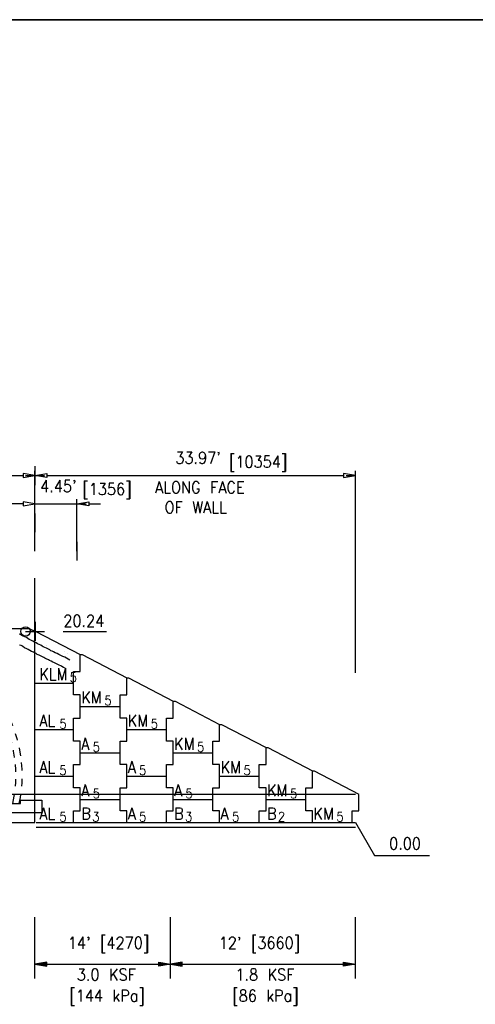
# Model space of a CAD drawing. Extents: x 10 to 1164, y 0 to 483.
# Tile 14 of 17: x 207 to 255, y 146 to 250. Entities that reach past the tile are written whole.
import ezdxf
from ezdxf.enums import TextEntityAlignment as Align

# ---------------------------------------------------------------- set-up
doc = ezdxf.new("R2010")
doc.units = 0
doc.header["$LTSCALE"] = 25.4
doc.header["$MEASUREMENT"] = 0
doc.layers.get('0').update_dxf_attribs({"linetype": 'CONTINUOUS'})
doc.layers.get('DEFPOINTS').update_dxf_attribs({"linetype": 'CONTINUOUS'})
for name, color, linetype in [('1', 7, 'CONTINUOUS'), ('ARC', 7, 'CONTINUOUS'), ('ARC-CONST', 1, 'CONTINUOUS'), ('ARC-FTNG', 7, 'CONTINUOUS'), ('ARC-SOIL', 1, 'CONTINUOUS'), ('FIN_GRD', 7, 'CONTINUOUS'), ('LABELS', 7, 'CONTINUOUS'), ('LEV_PAD', 7, 'CONTINUOUS'), ('PAN_NAME', 7, 'CONTINUOUS'), ('PAN_TS', 7, 'CONTINUOUS'), ('PAN_TS5', 7, 'CONTINUOUS'), ('RS_LABELS', 7, 'CONTINUOUS'), ('TEXT', 7, 'CONTINUOUS'), ('TRASH', 1, 'CONTINUOUS')]:
    doc.layers.add(name, color=color, linetype=linetype)
doc.styles.add('TXT_SHX', font='txt.shx')

# ---------------------------------------------------------------- blocks, each defined once
blk = doc.blocks.new('ARC_D0')
at = {"layer": 'ARC', "color": 7, "linetype": 'CONTINUOUS'}
for points in [[(-5.79, 15.4), (-5.6, 15.46), (-5.02, 15.62), (-4.82, 15.66)], [(-3.97, 15.84), (-3.8, 15.87), (-3.14, 15.97), (-2.99, 15.99)], [(-2.15, 16.08), (-1.76, 16.11), (-1.18, 16.14)], [(-0.53, 16.16), (0, 16.17), (0.49, 16.16)], [(1.29, 16.13), (1.76, 16.11), (2.31, 16.06)], [(3.12, 15.97), (3.14, 15.97), (3.8, 15.87), (4.03, 15.83)], [(4.66, 15.7), (5.02, 15.62), (5.6, 15.46), (5.81, 15.39)], [(-7.29, 14.8), (-7.18, 14.86), (-6.68, 15.08), (-6.46, 15.16)], [(-5.5, 14.79), (-5.41, 14.82), (-4.86, 14.97), (-4.55, 15.04)], [(-3.77, 15.2), (-3.69, 15.22), (-3.06, 15.31), (-2.89, 15.33)], [(-2.09, 15.41), (-1.72, 15.44), (-1.12, 15.47)], [(-0.44, 15.49), (0, 15.5), (0.53, 15.49)], [(1.16, 15.47), (1.72, 15.44), (2.21, 15.4)], [(2.89, 15.33), (3.06, 15.31), (3.69, 15.22), (3.85, 15.18)], [(4.52, 15.05), (4.86, 14.97), (5.41, 14.82), (5.5, 14.79)], [(6.34, 15.21), (6.68, 15.08), (7.18, 14.86), (7.45, 14.72)], [(-8.92, 13.82), (-8.58, 14.07), (-8.13, 14.35), (-8.11, 14.36)], [(-8.55, 13.27), (-8.21, 13.52), (-7.83, 13.75)], [(-7.07, 14.17), (-6.9, 14.25), (-6.42, 14.46), (-6.2, 14.54)], [(6.27, 14.52), (6.42, 14.46), (6.9, 14.25), (7.11, 14.15)], [(7.77, 13.79), (7.79, 13.78), (8.21, 13.52), (8.54, 13.28)], [(8.08, 14.38), (8.13, 14.35), (8.58, 14.07), (8.94, 13.81)], [(-10.32, 12.58), (-10.18, 12.74), (-9.81, 13.1), (-9.58, 13.29)], [(-9.79, 12.18), (-9.71, 12.27), (-9.35, 12.61), (-9.18, 12.76)], [(9.07, 12.85), (9.35, 12.61), (9.71, 12.27), (9.83, 12.14)], [(9.42, 13.44), (9.81, 13.1), (10.18, 12.74), (10.27, 12.64)], [(-11.35, 11.33), (-11.21, 11.53), (-10.88, 11.95), (-10.75, 12.11)], [(-10.88, 10.84), (-10.67, 11.13), (-10.36, 11.53), (-10.28, 11.63)], [(10.36, 11.54), (10.36, 11.53), (10.67, 11.13), (10.88, 10.84)], [(10.81, 12.04), (10.88, 11.95), (11.21, 11.53), (11.37, 11.3)], [(-12.27, 9.82), (-12.09, 10.15), (-11.81, 10.63), (-11.76, 10.71)], [(11.8, 10.65), (11.81, 10.63), (12.09, 10.15), (12.25, 9.85)], [(-11.74, 9.4), (-11.51, 9.83), (-11.27, 10.24)], [(11.25, 10.28), (11.51, 9.83), (11.72, 9.43)], [(-13.03, 8.08), (-12.83, 8.61), (-12.66, 9.01)], [(-12.42, 7.82), (-12.41, 7.83), (-12.21, 8.35), (-12.1, 8.62)], [(12.09, 8.64), (12.21, 8.35), (12.39, 7.88)], [(12.62, 9.1), (12.83, 8.61), (12.97, 8.24)], [(-13.5, 6.54), (-13.41, 6.89), (-13.23, 7.48), (-13.23, 7.49)], [(13.25, 7.42), (13.41, 6.89), (13.45, 6.71)], [(-12.89, 6.23), (-12.77, 6.71), (-12.6, 7.27)], [(12.65, 7.1), (12.77, 6.71), (12.84, 6.42)], [(-13.82, 4.84), (-13.8, 4.99), (-13.69, 5.64), (-13.62, 5.99)], [(-13.17, 4.63), (-13.14, 4.9), (-13.04, 5.52), (-13.03, 5.58)], [(13.02, 5.63), (13.04, 5.52), (13.14, 4.9), (13.15, 4.85)], [(13.65, 5.87), (13.69, 5.64), (13.79, 5.05)], [(-13.95, 3.2), (-13.93, 3.63), (-13.89, 4.27)], [(13.88, 4.33), (13.88, 4.32), (13.93, 3.63), (13.94, 3.49)], [(-13.28, 3.08), (-13.27, 3.59), (-13.23, 4.05)], [(13.23, 4.13), (13.27, 3.59), (13.28, 3.36)], [(-13.9, 1.72), (-13.94, 2.18), (-13.95, 2.66)], [(-13.22, 1.6), (-13.27, 2.21), (-13.28, 2.47)], [(13.28, 2.57), (13.27, 2.21), (13.24, 1.84)], [(13.95, 2.59), (13.94, 2.18), (13.91, 1.83)], [(-13.63, 0), (-13.77, 0.64), (-13.81, 0.92)], [(-12.95, 0), (-13.11, 0.76), (-13.14, 0.98)], [(13.14, 0.94), (13.11, 0.76), (12.95, 0)], [(13.81, 0.93), (13.77, 0.64), (13.63, 0)]]:
    blk.add_lwpolyline(points, dxfattribs=at)

msp = doc.modelspace()

# ---------------------------------------------------------------- hatches: boundary and pattern name
at = {"layer": 'RS_LABELS', "linetype": 'CONTINUOUS'}
for points in [[(209.63, 149.83), (209.63, 150.25), (208.38, 150.04)], [(221.5, 149.83), (221.5, 150.25), (222.75, 150.04)], [(224, 149.83), (224, 150.25), (222.75, 150.04)], [(241.1, 149.83), (241.1, 150.25), (242.35, 150.04)]]:
    msp.add_hatch(color=7, dxfattribs=at).paths.add_polyline_path(points)

# ---------------------------------------------------------------- linework, layer by layer
at = {"color": 7, "linetype": 'CONTINUOUS'}
for p, q in [((208.27, 185.28), (208.47, 185.28)), ((208.38, 165.04), (208.38, 185.28)), ((208.47, 185.28), (213.19, 182.82)), ((213.19, 181.03), (213.19, 182.82)), ((213.19, 182.82), (213.39, 182.82)), ((213.39, 182.82), (218.11, 180.36)), ((212.48, 178.57), (212.48, 181.03)), ((212.48, 181.03), (213.19, 181.03)), ((218.11, 178.57), (218.11, 180.36)), ((218.11, 180.36), (218.31, 180.36)), ((218.31, 180.36), (223.03, 177.9)), ((208.38, 179.8), (212.48, 179.8)), ((213.19, 178.57), (212.48, 178.57)), ((213.19, 177.34), (213.19, 178.57)), ((217.4, 178.57), (218.11, 178.57)), ((217.4, 176.11), (217.4, 178.57)), ((213.19, 177.34), (217.4, 177.34)), ((213.19, 176.11), (213.19, 177.34)), ((223.03, 176.11), (223.03, 177.9)), ((223.03, 177.9), (223.23, 177.9)), ((223.23, 177.9), (227.95, 175.44)), ((212.48, 173.65), (212.48, 176.11)), ((212.48, 176.11), (213.19, 176.11)), ((218.11, 176.11), (217.4, 176.11)), ((218.11, 174.88), (218.11, 176.11)), ((222.32, 173.65), (222.32, 176.11)), ((222.32, 176.11), (223.03, 176.11)), ((227.95, 173.65), (227.95, 175.44)), ((227.95, 175.44), (228.15, 175.44)), ((228.15, 175.44), (232.87, 172.98)), ((208.38, 174.88), (212.48, 174.88)), ((218.11, 173.65), (218.11, 174.88)), ((218.11, 174.88), (222.32, 174.88)), ((213.19, 173.65), (212.48, 173.65)), ((213.19, 172.42), (213.19, 173.65)), ((217.4, 173.65), (218.11, 173.65)), ((217.4, 171.19), (217.4, 173.65)), ((223.03, 173.65), (222.32, 173.65)), ((223.03, 172.42), (223.03, 173.65)), ((227.24, 171.19), (227.24, 173.65)), ((227.24, 173.65), (227.95, 173.65)), ((213.19, 172.42), (217.4, 172.42)), ((213.19, 171.19), (213.19, 172.42)), ((223.03, 172.42), (227.24, 172.42)), ((223.03, 171.19), (223.03, 172.42)), ((232.87, 171.19), (232.87, 172.98)), ((232.87, 172.98), (233.07, 172.98)), ((233.07, 172.98), (237.79, 170.52)), ((212.48, 168.73), (212.48, 171.19)), ((212.48, 171.19), (213.19, 171.19)), ((218.11, 171.19), (217.4, 171.19)), ((218.11, 169.96), (218.11, 171.19)), ((222.32, 168.73), (222.32, 171.19)), ((222.32, 171.19), (223.03, 171.19)), ((227.95, 171.19), (227.24, 171.19)), ((227.95, 169.96), (227.95, 171.19)), ((232.16, 168.73), (232.16, 171.19)), ((232.16, 171.19), (232.87, 171.19)), ((208.38, 169.96), (212.48, 169.96)), ((218.11, 169.96), (222.32, 169.96)), ((218.11, 168.73), (218.11, 169.96)), ((227.95, 169.96), (232.16, 169.96)), ((227.95, 168.73), (227.95, 169.96)), ((237.79, 168.73), (237.79, 170.52)), ((237.79, 170.52), (237.99, 170.52)), ((237.99, 170.52), (242.71, 168.06)), ((177.72, 168.04), (208.38, 168.04)), ((213.19, 168.73), (212.48, 168.73)), ((213.19, 167.5), (213.19, 168.73)), ((217.4, 168.73), (218.11, 168.73)), ((217.4, 166.27), (217.4, 168.73)), ((223.03, 168.73), (222.32, 168.73)), ((223.03, 167.5), (223.03, 168.73)), ((227.24, 166.27), (227.24, 168.73)), ((227.24, 168.73), (227.95, 168.73)), ((232.87, 168.73), (232.16, 168.73)), ((232.87, 167.5), (232.87, 168.73)), ((237.08, 166.27), (237.08, 168.73)), ((237.08, 168.73), (237.79, 168.73)), ((242.71, 166.27), (242.71, 167.99)), ((213.19, 167.5), (217.4, 167.5)), ((213.19, 166.27), (213.19, 167.5)), ((223.03, 167.5), (227.24, 167.5)), ((223.03, 166.27), (223.03, 167.5)), ((232.87, 167.5), (237.08, 167.5)), ((232.87, 166.27), (232.87, 167.5)), ((212.48, 165.04), (212.48, 166.27)), ((212.48, 166.27), (213.19, 166.27)), ((218.11, 166.27), (217.4, 166.27)), ((218.11, 165.04), (218.11, 166.27)), ((222.32, 165.04), (222.32, 166.27)), ((222.32, 166.27), (223.03, 166.27)), ((227.95, 166.27), (227.24, 166.27)), ((227.95, 165.04), (227.95, 166.27)), ((232.16, 165.04), (232.16, 166.27)), ((232.16, 166.27), (232.87, 166.27)), ((237.79, 166.27), (237.08, 166.27)), ((237.79, 165.04), (237.79, 166.27)), ((242, 165.04), (242, 166.27)), ((242, 166.27), (242.71, 166.27))]:
    msp.add_line(p, q, dxfattribs=at)
msp.add_lwpolyline([(208.4, 185.28), (207.81, 185.57), (178.31, 185.57), (177.73, 185.28)], dxfattribs=at)
at = {"layer": '1', "color": 3, "linetype": 'CONTINUOUS'}
for p, q in [((10.09, 250.04), (364.11, 250.04)), ((364.1, 250.04), (10.09, 250.04))]:
    msp.add_line(p, q, dxfattribs=at)
at = {"layer": 'ARC-CONST', "color": 7, "linetype": 'CONTINUOUS'}
for p, q in [((207.81, 185.57), (208.4, 185.28)), ((207.81, 185.57), (208.4, 185.28)), ((208.4, 186.28), (208.4, 184.28)), ((208.4, 186.28), (208.4, 184.28)), ((207.4, 185.28), (209.4, 185.28)), ((207.4, 185.28), (209.4, 185.28))]:
    msp.add_line(p, q, dxfattribs=at)
msp.add_circle((207.4, 185.28), 0.5, dxfattribs=at)
msp.add_circle((207.4, 185.28), 0.5, dxfattribs=at)
at = {"layer": 'ARC-FTNG', "color": 7, "linetype": 'CONTINUOUS'}
msp.add_line((177.72, 165.04), (208.38, 165.04), dxfattribs=at)
msp.add_lwpolyline([(206.85, 167.07), (206.85, 167.41), (209.11, 167.41), (209.11, 166.07), (204.11, 166.07), (204.11, 167.41), (205.13, 167.41), (205.87, 167.41), (205.87, 167.07)], close=True, dxfattribs=at)
at = {"layer": 'ARC-SOIL', "color": 234, "linetype": 'CONTINUOUS'}
for points in [[(212.09, 182.24), (211.91, 182.35), (211.72, 182.44), (211.55, 182.55), (211.33, 182.61), (211.14, 182.72), (210.92, 182.84), (210.73, 182.94), (210.52, 183.03), (210.36, 183.11), (210.2, 183.19), (210.07, 183.24), (209.96, 183.33), (209.74, 183.42), (209.62, 183.49), (209.44, 183.57), (209.25, 183.65), (209.14, 183.71), (209.01, 183.81), (208.83, 183.89), (208.67, 183.96), (208.5, 184.06), (208.35, 184.13), (208.16, 184.26), (207.95, 184.35), (207.77, 184.43), (207.64, 184.52), (207.49, 184.62), (207.32, 184.7), (207.15, 184.76), (206.98, 184.85), (206.84, 184.95), (206.7, 184.98)], [(212.09, 182.24), (211.91, 182.35), (211.72, 182.44), (211.55, 182.55), (211.33, 182.61), (211.14, 182.72), (210.92, 182.84), (210.73, 182.94), (210.52, 183.03), (210.36, 183.11), (210.2, 183.19), (210.07, 183.24), (209.96, 183.33), (209.74, 183.42), (209.62, 183.49), (209.44, 183.57), (209.25, 183.65), (209.14, 183.71), (209.01, 183.81), (208.83, 183.89), (208.67, 183.96), (208.5, 184.06), (208.35, 184.13), (208.16, 184.26), (207.95, 184.35), (207.77, 184.43), (207.64, 184.52), (207.49, 184.62), (207.32, 184.7), (207.15, 184.76), (206.98, 184.85), (206.84, 184.95), (206.7, 184.98)], [(211.58, 181.38), (211.42, 181.47), (211.22, 181.58), (211.13, 181.63), (210.94, 181.69), (210.66, 181.84), (210.45, 181.95), (210.28, 182.04), (210.09, 182.13), (209.93, 182.21), (209.81, 182.26), (209.56, 182.36), (209.44, 182.46), (209.31, 182.52), (209.17, 182.6), (209.04, 182.66), (208.82, 182.75), (208.62, 182.85), (208.5, 182.94), (208.41, 182.98), (208.22, 183.07), (208.03, 183.17), (207.86, 183.26), (207.67, 183.38), (207.54, 183.44), (207.28, 183.55), (207.09, 183.68), (206.98, 183.75), (206.94, 183.78), (206.75, 183.83)], [(211.58, 181.38), (211.42, 181.47), (211.22, 181.58), (211.13, 181.63), (210.94, 181.69), (210.66, 181.84), (210.45, 181.95), (210.28, 182.04), (210.09, 182.13), (209.93, 182.21), (209.81, 182.26), (209.56, 182.36), (209.44, 182.46), (209.31, 182.52), (209.17, 182.6), (209.04, 182.66), (208.82, 182.75), (208.62, 182.85), (208.5, 182.94), (208.41, 182.98), (208.22, 183.07), (208.03, 183.17), (207.86, 183.26), (207.67, 183.38), (207.54, 183.44), (207.28, 183.55), (207.09, 183.68), (206.98, 183.75), (206.94, 183.78), (206.75, 183.83)]]:
    msp.add_lwpolyline(points, dxfattribs=at)
at = {"layer": 'ARC-SOIL', "color": 234, "linetype": 'CONTINUOUS', "const_width": 0.00025}
msp.add_lwpolyline([(212.13, 182.63), (211.92, 182.72), (211.79, 182.82), (211.98, 182.85), (211.81, 182.84), (211.91, 183), (211.8, 182.88), (211.8, 183.15), (211.85, 182.85), (211.66, 183.13), (211.75, 182.89), (211.48, 183.12), (211.71, 182.81), (211.5, 182.89), (211.28, 183.05), (211.04, 183.18), (210.82, 183.32), (210.58, 183.4), (210.36, 183.5), (210.09, 183.63), (209.91, 183.71), (209.88, 183.69), (209.67, 183.81), (209.36, 183.98), (209.12, 184.11), (208.97, 184.2), (208.74, 184.32), (208.5, 184.44), (208.28, 184.54), (208.11, 184.64), (207.93, 184.73), (207.79, 184.8), (207.68, 184.85), (207.55, 184.91), (207.47, 184.95), (207.69, 185.07), (207.54, 185), (207.59, 185.22), (207.47, 184.94), (207.39, 185.19), (207.43, 184.94), (207.3, 185.1), (207.36, 184.98), (207.24, 185.04), (207.17, 185.08), (207.12, 185.1), (207.02, 185.15), (206.94, 185.21), (206.82, 185.25), (206.74, 185.32)], dxfattribs=at)
msp.add_lwpolyline([(212.13, 182.63), (211.92, 182.72), (211.79, 182.82), (211.98, 182.85), (211.81, 182.84), (211.91, 183), (211.8, 182.88), (211.8, 183.15), (211.85, 182.85), (211.66, 183.13), (211.75, 182.89), (211.48, 183.12), (211.71, 182.81), (211.5, 182.89), (211.28, 183.05), (211.04, 183.18), (210.82, 183.32), (210.58, 183.4), (210.36, 183.5), (210.09, 183.63), (209.91, 183.71), (209.88, 183.69), (209.67, 183.81), (209.36, 183.98), (209.12, 184.11), (208.97, 184.2), (208.74, 184.32), (208.5, 184.44), (208.28, 184.54), (208.11, 184.64), (207.93, 184.73), (207.79, 184.8), (207.68, 184.85), (207.55, 184.91), (207.47, 184.95), (207.69, 185.07), (207.54, 185), (207.59, 185.22), (207.47, 184.94), (207.39, 185.19), (207.43, 184.94), (207.3, 185.1), (207.36, 184.98), (207.24, 185.04), (207.17, 185.08), (207.12, 185.1), (207.02, 185.15), (206.94, 185.21), (206.82, 185.25), (206.74, 185.32)], dxfattribs=at)
at = {"layer": 'DEFPOINTS', "color": 7, "linetype": 'CONTINUOUS'}
for p, q in [((208.38, 202.78), (208.38, 200.78)), ((207.38, 201.78), (209.38, 201.78)), ((241.35, 201.78), (242.35, 201.78)), ((211.83, 198.78), (213.83, 198.78)), ((208.38, 197.78), (208.38, 195.78)), ((212.83, 194.78), (212.83, 192.78))]:
    msp.add_line(p, q, dxfattribs=at)
at = {"layer": 'FIN_GRD', "color": 7, "linetype": 'CONTINUOUS'}
msp.add_line((208.38, 168.04), (242.35, 168.04), dxfattribs=at)
at = {"layer": 'LABELS', "color": 7, "linetype": 'CONTINUOUS'}
for p, q in [((208.38, 193.78), (208.38, 202.28)), ((242.35, 180.89), (242.35, 202.28)), ((178.97, 201.78), (207.13, 201.78)), ((209.63, 201.78), (241.1, 201.78)), ((208.38, 193.78), (208.38, 199.28)), ((212.83, 193.78), (212.83, 199.28)), ((207.13, 198.78), (205.88, 198.78)), ((208.38, 198.78), (212.83, 198.78)), ((214.08, 198.78), (215.33, 198.78)), ((208.38, 186.78), (208.38, 190.9)), ((208.38, 165.04), (208.38, 186.78)), ((208.38, 165.04), (208.38, 185.28))]:
    msp.add_line(p, q, dxfattribs=at)
for points in [[(207.13, 201.99), (207.13, 201.57), (208.38, 201.78)], [(209.63, 201.99), (209.63, 201.57), (208.38, 201.78)], [(241.1, 201.99), (241.1, 201.57), (242.35, 201.78)], [(207.13, 198.99), (207.13, 198.57), (208.38, 198.78)], [(214.08, 198.99), (214.08, 198.57), (212.83, 198.78)]]:
    msp.add_lwpolyline(points, close=True, dxfattribs=at)
at = {"layer": 'LEV_PAD', "color": 7, "linetype": 'CONTINUOUS'}
for p, q in [((208.5, 165.04), (242.35, 165.04)), ((208.5, 164.54), (242.35, 164.54))]:
    msp.add_line(p, q, dxfattribs=at)
at = {"layer": 'RS_LABELS', "color": 7, "linetype": 'CONTINUOUS'}
for p, q in [((208.38, 148.54), (208.38, 155.04)), ((222.75, 148.54), (222.75, 155.04)), ((242.35, 148.54), (242.35, 155.04)), ((208.47, 150.04), (242.24, 150.04))]:
    msp.add_line(p, q, dxfattribs=at)
for points in [[(209.63, 149.83), (209.63, 150.25), (208.38, 150.04)], [(221.5, 149.83), (221.5, 150.25), (222.75, 150.04)], [(224, 149.83), (224, 150.25), (222.75, 150.04)], [(241.1, 149.83), (241.1, 150.25), (242.35, 150.04)]]:
    msp.add_lwpolyline(points, close=True, dxfattribs=at)
at = {"layer": 'TRASH', "color": 3, "linetype": 'CONTINUOUS'}
for p, q in [((211.39, 185.28), (215.95, 185.28)), ((211.39, 185.28), (215.95, 185.28)), ((242.35, 165.04), (244.35, 161.57)), ((242.35, 165.04), (244.35, 161.57)), ((244.35, 161.57), (250.19, 161.57)), ((244.35, 161.57), (250.19, 161.57))]:
    msp.add_line(p, q, dxfattribs=at)

# ---------------------------------------------------------------- block references
at = {"layer": 'TEXT', "linetype": 'CONTINUOUS'}
msp.add_blockref('ARC_D0', (193.05, 167.07), dxfattribs=at)

# ---------------------------------------------------------------- texts
at = {"layer": 'LABELS', "color": 7, "linetype": 'CONTINUOUS', "style": 'TXT_SHX', "width": 0.9}
for s, p in [("33.97'", (225.67, 203.03)), ("4.45'", (210.86, 200.03))]:
    msp.add_text(s, height=1.25, dxfattribs=at).set_placement(p, align=Align.CENTER)
for s, p in [('[10354]', (228.95, 202.62)), ('[1356]', (213.41, 199.73)), ('ALONG FACE', (221.12, 199.9)), (' OF WALL', (221.12, 197.79))]:
    msp.add_text(s, height=1.25, dxfattribs=at).set_placement(p)
at = {"layer": 'PAN_NAME', "color": 7, "linetype": 'CONTINUOUS', "style": 'TXT_SHX', "width": 0.9}
for s, p in [('KLM', (208.84, 180.13)), ('KM', (213.29, 177.67)), ('AL', (208.84, 175.21)), ('KM', (218.21, 175.21)), ('KM', (223.13, 172.75)), ('AL', (208.84, 170.29)), ('KM', (228.05, 170.29)), ('KM', (232.97, 167.83)), ('AL', (208.84, 165.37)), ('B', (213.29, 165.37)), ('B', (223.13, 165.37)), ('B', (232.97, 165.37)), ('KM', (237.89, 165.37))]:
    msp.add_text(s, height=1.25, dxfattribs=at).set_placement(p)
at = {"layer": 'PAN_TS', "color": 7, "linetype": 'CONTINUOUS', "style": 'TXT_SHX', "width": 0.9}
for s, p in [('5', (212.06, 179.92)), ('5', (215.73, 177.46)), ('5', (210.96, 175)), ('5', (220.65, 175)), ('5', (225.57, 172.54)), ('5', (210.96, 170.08)), ('5', (230.49, 170.08)), ('5', (235.41, 167.62)), ('5', (210.96, 165.16)), ('3', (214.45, 165.16)), ('3', (224.29, 165.16)), ('2', (234.13, 165.16)), ('5', (240.33, 165.16))]:
    msp.add_text(s, height=1, dxfattribs=at).set_placement(p)
at = {"layer": 'PAN_TS5', "color": 7, "linetype": 'CONTINUOUS', "style": 'TXT_SHX', "width": 0.9}
for s, height, p in [('A', 1.25, (213.29, 172.75)), ('5', 1, (214.5, 172.54)), ('A', 1.25, (218.21, 170.29)), ('5', 1, (219.42, 170.08)), ('A', 1.25, (213.29, 167.83)), ('A', 1.25, (223.13, 167.83)), ('5', 1, (214.5, 167.62)), ('5', 1, (224.34, 167.62)), ('A', 1.25, (218.21, 165.37)), ('5', 1, (219.42, 165.16)), ('A', 1.25, (228.05, 165.37)), ('5', 1, (229.26, 165.16))]:
    msp.add_text(s, height=height, dxfattribs=at).set_placement(p)
at = {"layer": 'RS_LABELS', "color": 7, "linetype": 'CONTINUOUS', "style": 'TXT_SHX', "width": 0.9}
for s, p in [("14' [4270]", (216.18, 151.68)), ("12' [3660]", (232.17, 151.68)), ('3.0 KSF', (215.95, 148.32)), ('1.8 KSF', (232.75, 148.32)), ('[144 kPa]', (216.03, 146.09)), ('[86 kPa]', (232.81, 146.09))]:
    msp.add_text(s, height=1.25, dxfattribs=at).set_placement(p, align=Align.CENTER)
at = {"layer": 'TRASH', "color": 3, "linetype": 'CONTINUOUS', "style": 'TXT_SHX', "width": 0.9}
for s, p in [('20.24', (211.39, 185.78)), ('20.24', (211.39, 185.78)), (' 0.00', (244.92, 162.2)), (' 0.00', (244.92, 162.2))]:
    msp.add_text(s, height=1.25, dxfattribs=at).set_placement(p)

doc.saveas('drawing.dxf')
